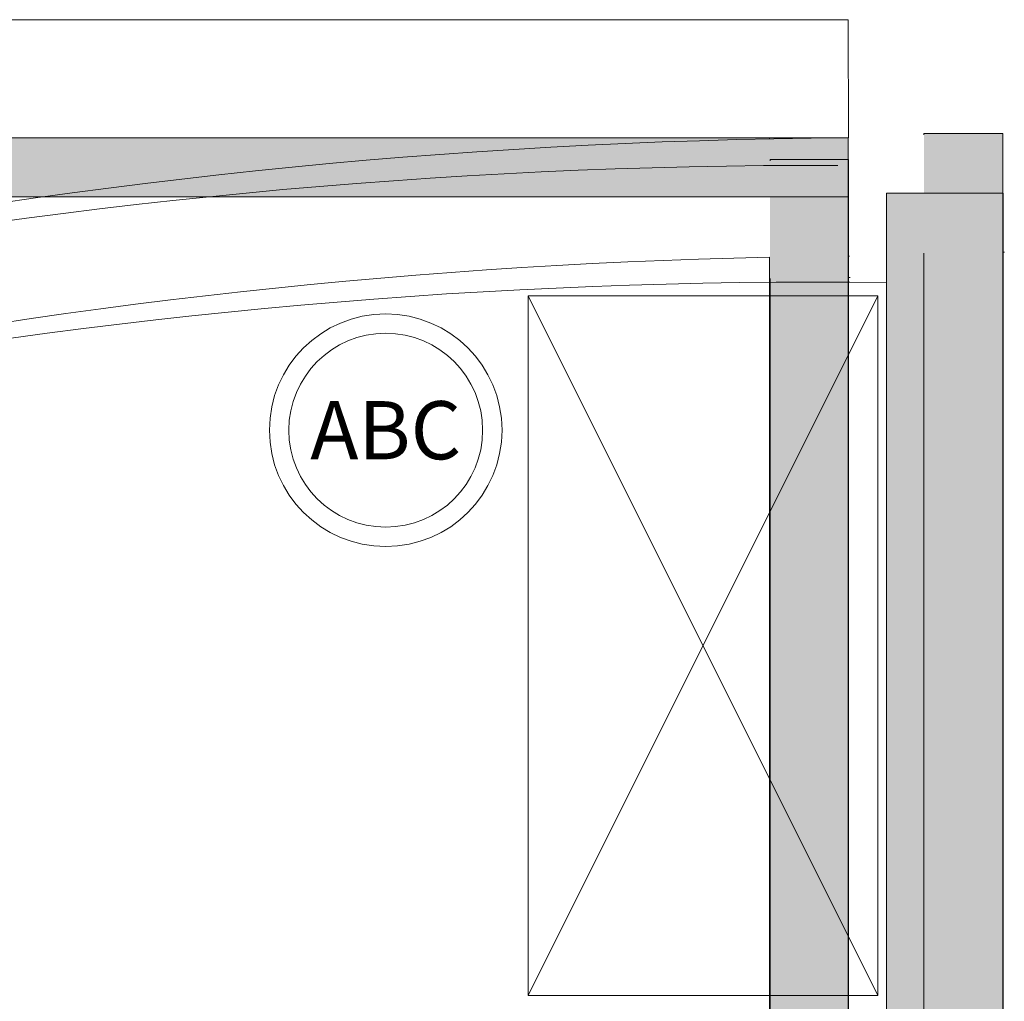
# Model space of a CAD drawing. Header units: millimetres. Extents: x -1131 to 37929, y -9154 to 9180.
# Tile 84 of 85: x 19714 to 20984, y 7883 to 9148. Entities that reach past the tile are written whole.
import ezdxf

# ---------------------------------------------------------------- set-up
doc = ezdxf.new("R2010")
doc.units = ezdxf.units.MM
doc.layers.add('FIRE-EXTINGUISHER', color=1, linetype='Continuous', lineweight=20, true_color=0xff0000)
doc.layers.add('GREYSCALE', color=9, linetype='Continuous', lineweight=0, true_color=0x808080)
doc.styles.get("Standard").update_dxf_attribs({"font": 'arial.ttf'})

# ---------------------------------------------------------------- blocks, each defined once
blk = doc.blocks.new('FLOOR PLAN')
at = {"layer": 'GREYSCALE', "ltscale": 0.25}
h = blk.add_hatch(color=256, dxfattribs=at)
h.dxf.hatch_style = 1
h.paths.add_polyline_path([(6935.6, 18149.4), (21163.6, 18149.4), (21163.6, 18073.2), (6935.6, 18073.2)])
h = blk.add_hatch(color=256, dxfattribs=at)
h.dxf.hatch_style = 1
h.paths.add_polyline_path([(21261.6, 12139.4), (21261.6, 12059.8), (21363.4, 12059.8), (21363.2, 18155.1), (21261.3, 18155.1), (21261.6, 12213.1)])
h = blk.add_hatch(color=256, dxfattribs=at)
h.dxf.hatch_style = 1
h.paths.add_polyline_path([(21063, 12139.2), (21063, 12060.1), (21164.2, 12060.1), (21164.2, 18121.5), (21063, 18121.5), (21063, 12212.6)])
h = blk.add_hatch(color=256, dxfattribs=at)
h.dxf.hatch_style = 1
h.paths.add_polyline_path([(21363.6, 18078.2), (21213.3, 18078.2), (21213.3, 11251.6), (21363.6, 11251.6)])
at = {"layer": 'GREYSCALE', "ltscale": 0.2}
for p, q in [((21163.6, 18301.8), (1808.8, 18301.8)), ((21164.1, 18149.4), (21163.6, 18301.8))]:
    blk.add_line(p, q, dxfattribs=at)
at = {"layer": 'GREYSCALE', "ltscale": 0.25}
for p, q in [((21163.6, 18149.4), (1806, 18149.4)), ((6935.6, 18149.4), (21163.6, 18149.4)), ((8543.7, 18149.4), (21163.6, 18149.4)), ((21163.6, 18149.4), (21062, 18149.4)), ((21062, 18149.4), (21062, 18147.8)), ((21163.6, 18149.4), (21163.6, 18073.2)), ((21163.6, 12069.1), (21163.6, 18149.4)), ((21363.2, 18155.1), (21261.3, 18155.1)), ((21261.3, 18155.1), (21261.3, 18153.5)), ((21363.4, 12059.8), (21363.2, 18155.1)), ((21164.2, 18121.5), (21063, 18121.5)), ((21063, 18121.5), (21063, 18119.9)), ((21164.2, 12060.1), (21164.2, 18121.5)), ((21163.6, 18073.2), (6935.6, 18073.2)), ((21062, 17995.4), (21062, 12069.1)), ((21261.3, 18000.7), (21261.6, 12059.8)), ((21063, 17968), (21063, 12060.1)), ((20750.8, 17945.7), (20750.8, 17043.5)), ((21201.8, 17945.7), (20750.8, 17945.7)), ((20750.8, 17945.7), (21201.8, 17043.5)), ((20750.8, 17043.5), (21201.8, 17945.7)), ((21201.8, 17043.5), (21201.8, 17945.7)), ((20750.8, 17043.5), (21201.8, 17043.5)), ((21201.8, 17043.5), (20750.8, 17043.5))]:
    blk.add_line(p, q, dxfattribs=at)
at = {"layer": 'GREYSCALE'}
for p, q in [((21363.6, 18078.2), (21213.3, 18078.2)), ((21213.3, 18078.2), (21213.3, 11251.6)), ((21363.6, 11251.6), (21363.6, 18078.2))]:
    blk.add_line(p, q, dxfattribs=at)
at = {"layer": 'GREYSCALE', "ltscale": 0.25}
for centre, radius, start, end in [((21217.1, 10299.4), 7850.2, 90.38683, 134.7725), ((21222.5, 10287.5), 7709.6, 91.19276, 134.21677), ((21236.6, 10236.3), 7761, 90.52508, 90.53893), ((21436.7, 10222.5), 7780.1, 90.52725, 90.5411), ((21237, 10233), 7736.9, 90.52508, 90.53893)]:
    blk.add_arc(centre, radius, start, end, dxfattribs=at)
at = {"layer": 'GREYSCALE'}
for radius, start, end in [(7752.9, 89.85369, 134.67625), (7602.5, 89.37712, 134.60131)]:
    blk.add_arc((21130.7, 10361.1), radius, start, end, dxfattribs=at)
blk = doc.blocks.new('FE-ABC-DP-4')
at = {"layer": 'FIRE-EXTINGUISHER'}
blk.add_circle((0, 0), 150, dxfattribs=at)
at = {"layer": 'FIRE-EXTINGUISHER', "color": 5, "true_color": 0x0000ff}
blk.add_circle((0, 0), 125, dxfattribs=at)
at = {"layer": 'FIRE-EXTINGUISHER', "insert": (0, 0), "char_height": 75, "attachment_point": 5}
blk.add_mtext_dynamic_manual_height_columns('\\pxqc;{\\Fromans|c0;ABC}', width=272.429, gutter_width=1, heights=[0], dxfattribs=at)

msp = doc.modelspace()

# ---------------------------------------------------------------- block references
at = {"layer": 'FIRE-EXTINGUISHER'}
msp.add_blockref('FE-ABC-DP-4', (20186.2, 8619), dxfattribs=at)
at = {"layer": 'GREYSCALE'}
msp.add_blockref('FLOOR PLAN', (-381, -9153.5), dxfattribs=at)

doc.saveas('drawing.dxf')
